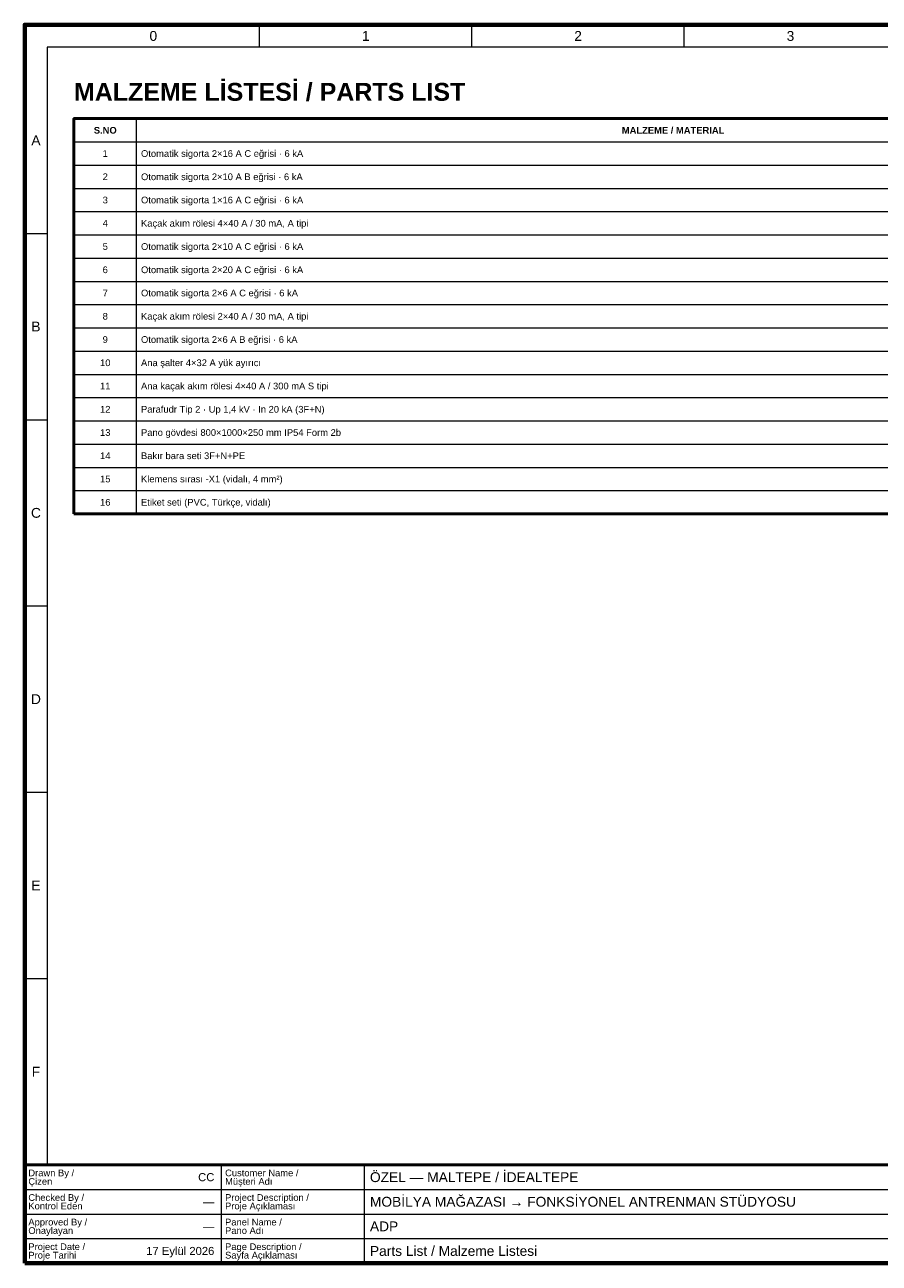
# Paper-space layout '12 Parts List - Malzeme Listesi' of a CAD drawing. Header units: millimetres. Extents: x 20 to 410, y 10 to 287.
# Tile 1 of 2: x 20 to 211, y 10 to 287. Entities that reach past the tile are written whole.
import ezdxf
from ezdxf.enums import TextEntityAlignment as Align

# ---------------------------------------------------------------- set-up
doc = ezdxf.new("R2010")
doc.units = ezdxf.units.MM
for name, color, linetype, lineweight in [('E-SEMA-ANTET', 7, 'Continuous', 50), ('E-SEMA-YAZI', 7, 'Continuous', 18), ('E-SEMA-ZON', 8, 'Continuous', 18)]:
    doc.layers.add(name, color=color, linetype=linetype, lineweight=lineweight)
doc.styles.add('GYM', font='arial.ttf')
doc.styles.add('GYM-B', font='arialbd.ttf')

psp = doc.layouts.new('12 Parts List - Malzeme Listesi')

# ---------------------------------------------------------------- linework, layer by layer
at = {"layer": 'E-SEMA-ANTET', "lineweight": 13}
for p, q in [((45, 177.6), (45, 266)), ((31, 260.8), (331, 260.8)), ((31, 255.6), (331, 255.6)), ((31, 250.4), (331, 250.4)), ((31, 245.2), (331, 245.2)), ((31, 240), (331, 240)), ((31, 234.8), (331, 234.8)), ((31, 229.6), (331, 229.6)), ((31, 224.4), (331, 224.4)), ((31, 219.2), (331, 219.2)), ((31, 214), (331, 214)), ((31, 208.8), (331, 208.8)), ((31, 203.6), (331, 203.6)), ((31, 198.4), (331, 198.4)), ((31, 193.2), (331, 193.2)), ((31, 188), (331, 188)), ((31, 182.8), (331, 182.8))]:
    psp.add_line(p, q, dxfattribs=at)
at = {"layer": 'E-SEMA-ANTET', "lineweight": 18}
for p, q in [((64, 10), (64, 32)), ((96, 10), (96, 32)), ((20, 26.5), (410, 26.5)), ((20, 21), (410, 21)), ((20, 15.5), (410, 15.5))]:
    psp.add_line(p, q, dxfattribs=at)
at = {"layer": 'E-SEMA-ANTET', "lineweight": 70}
psp.add_lwpolyline([(20, 10), (410, 10), (410, 287), (20, 287)], close=True, dxfattribs=at)
at = {"layer": 'E-SEMA-ANTET', "lineweight": 50}
for points in [[(31, 177.6), (331, 177.6), (331, 266), (31, 266)], [(20, 10), (410, 10), (410, 32), (20, 32)]]:
    psp.add_lwpolyline(points, close=True, dxfattribs=at)
at = {"layer": 'E-SEMA-ZON', "lineweight": 18}
for p, q in [((72.5, 282), (72.5, 287)), ((120, 282), (120, 287)), ((167.5, 282), (167.5, 287)), ((20, 240.33), (25, 240.33)), ((20, 198.67), (25, 198.67)), ((20, 157), (25, 157)), ((20, 115.33), (25, 115.33)), ((20, 73.67), (25, 73.67)), ((72.5, 32), (72.5, 32)), ((120, 32), (120, 32)), ((167.5, 32), (167.5, 32))]:
    psp.add_line(p, q, dxfattribs=at)
psp.add_lwpolyline([(25, 32), (405, 32), (405, 282), (25, 282)], close=True, dxfattribs=at)

# ---------------------------------------------------------------- texts
at = {"layer": 'E-SEMA-ANTET', "style": 'GYM-B'}
for s, p in [('S.NO', (38, 263.4)), ('MALZEME / MATERIAL', (165, 263.4))]:
    psp.add_text(s, height=1.5, dxfattribs=at).set_placement(p, align=Align.MIDDLE_CENTER)
at = {"layer": 'E-SEMA-ANTET', "style": 'GYM'}
for s, height, p in [('Drawn By /', 1.5, (20.8, 30.2)), ('Customer Name /', 1.5, (64.8, 30.2)), ('ÖZEL — MALTEPE / İDEALTEPE', 2.2, (97.2, 29.25)), ('Çizen', 1.5, (20.8, 28.3)), ('Müşteri Adı', 1.5, (64.8, 28.3)), ('Checked By /', 1.5, (20.8, 24.7)), ('Project Description /', 1.5, (64.8, 24.7)), ('MOBİLYA MAĞAZASI → FONKSİYONEL ANTRENMAN STÜDYOSU', 2.2, (97.2, 23.75)), ('Kontrol Eden', 1.5, (20.8, 22.8)), ('Proje Açıklaması', 1.5, (64.8, 22.8)), ('Approved By /', 1.5, (20.8, 19.2)), ('Panel Name /', 1.5, (64.8, 19.2)), ('Onaylayan', 1.5, (20.8, 17.3)), ('Pano Adı', 1.5, (64.8, 17.3)), ('ADP', 2.2, (97.2, 18.25)), ('Project Date /', 1.5, (20.8, 13.7)), ('Page Description /', 1.5, (64.8, 13.7)), ('Parts List / Malzeme Listesi', 2.2, (97.2, 12.75)), ('Proje Tarihi', 1.5, (20.8, 11.8)), ('Sayfa Açıklaması', 1.5, (64.8, 11.8))]:
    psp.add_text(s, height=height, dxfattribs=at).set_placement(p, align=Align.MIDDLE_LEFT)
for s, p in [('CC', (62.4, 29.25)), ('—', (62.4, 23.75)), ('—', (62.4, 18.25)), ('17 Eylül 2026', (62.4, 12.75))]:
    psp.add_text(s, height=1.8, dxfattribs=at).set_placement(p, align=Align.MIDDLE_RIGHT)
at = {"layer": 'E-SEMA-YAZI'}
for s, height, style, p in [('MALZEME LİSTESİ / PARTS LIST', 4, 'GYM-B', (31, 272)), ('Otomatik sigorta 2×16 A C eğrisi · 6 kA', 1.5, 'GYM', (46, 258.2)), ('Otomatik sigorta 2×10 A B eğrisi · 6 kA', 1.5, 'GYM', (46, 253)), ('Otomatik sigorta 1×16 A C eğrisi · 6 kA', 1.5, 'GYM', (46, 247.8)), ('Kaçak akım rölesi 4×40 A / 30 mA, A tipi', 1.5, 'GYM', (46, 242.6)), ('Otomatik sigorta 2×10 A C eğrisi · 6 kA', 1.5, 'GYM', (46, 237.4)), ('Otomatik sigorta 2×20 A C eğrisi · 6 kA', 1.5, 'GYM', (46, 232.2)), ('Otomatik sigorta 2×6 A C eğrisi · 6 kA', 1.5, 'GYM', (46, 227)), ('Kaçak akım rölesi 2×40 A / 30 mA, A tipi', 1.5, 'GYM', (46, 221.8)), ('Otomatik sigorta 2×6 A B eğrisi · 6 kA', 1.5, 'GYM', (46, 216.6)), ('Ana şalter 4×32 A yük ayırıcı', 1.5, 'GYM', (46, 211.4)), ('Ana kaçak akım rölesi 4×40 A / 300 mA S tipi', 1.5, 'GYM', (46, 206.2)), ('Parafudr Tip 2 · Up 1,4 kV · In 20 kA (3F+N)', 1.5, 'GYM', (46, 201)), ('Pano gövdesi 800×1000×250 mm IP54 Form 2b', 1.5, 'GYM', (46, 195.8)), ('Bakır bara seti 3F+N+PE', 1.5, 'GYM', (46, 190.6)), ('Klemens sırası -X1 (vidalı, 4 mm²)', 1.5, 'GYM', (46, 185.4)), ('Etiket seti (PVC, Türkçe, vidalı)', 1.5, 'GYM', (46, 180.2))]:
    psp.add_text(s, height=height, dxfattribs=dict(at, style=style)).set_placement(p, align=Align.MIDDLE_LEFT)
at = {"layer": 'E-SEMA-YAZI', "style": 'GYM'}
for s, p in [('1', (38, 258.2)), ('2', (38, 253)), ('3', (38, 247.8)), ('4', (38, 242.6)), ('5', (38, 237.4)), ('6', (38, 232.2)), ('7', (38, 227)), ('8', (38, 221.8)), ('9', (38, 216.6)), ('10', (38, 211.4)), ('11', (38, 206.2)), ('12', (38, 201)), ('13', (38, 195.8)), ('14', (38, 190.6)), ('15', (38, 185.4)), ('16', (38, 180.2))]:
    psp.add_text(s, height=1.5, dxfattribs=at).set_placement(p, align=Align.MIDDLE_CENTER)
at = {"layer": 'E-SEMA-ZON', "style": 'GYM'}
for s, p in [('0', (48.75, 284.5)), ('1', (96.25, 284.5)), ('2', (143.75, 284.5)), ('3', (191.25, 284.5)), ('A', (22.5, 261.17)), ('B', (22.5, 219.5)), ('C', (22.5, 177.83)), ('D', (22.5, 136.17)), ('E', (22.5, 94.5)), ('F', (22.5, 52.83))]:
    psp.add_text(s, height=2.2, dxfattribs=at).set_placement(p, align=Align.MIDDLE_CENTER)

doc.saveas('drawing.dxf')
